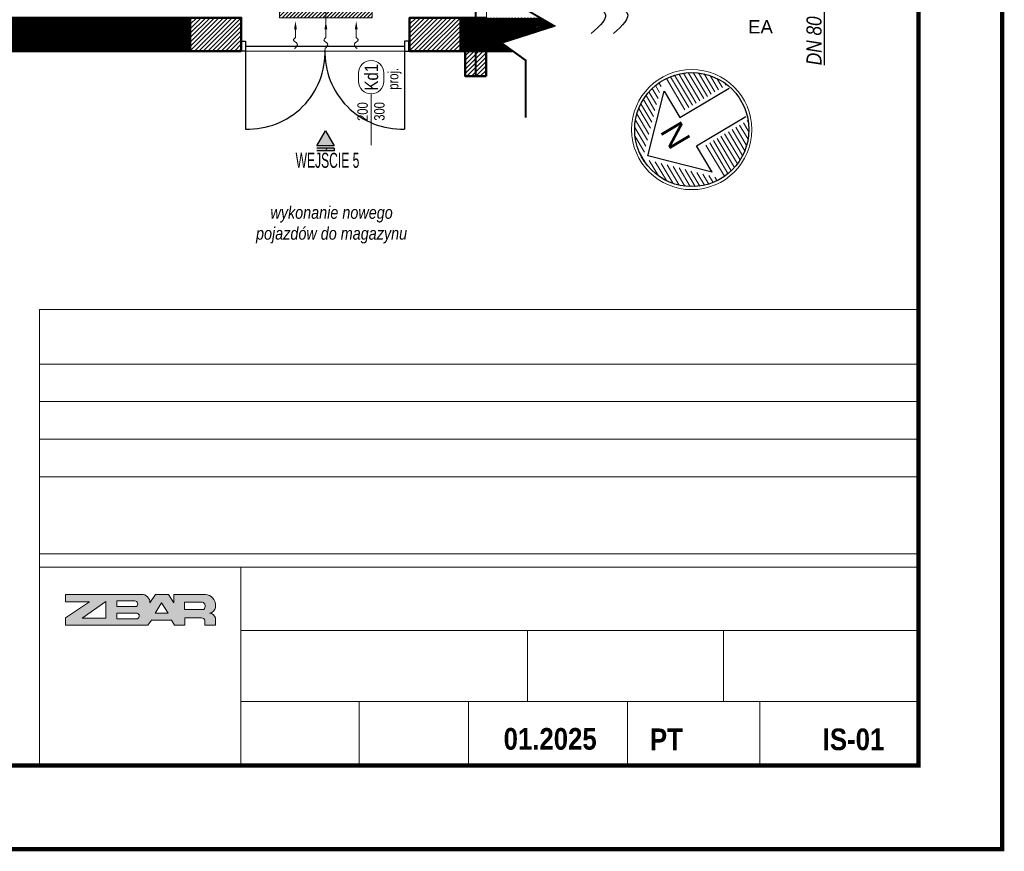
# Model space of a CAD drawing. Header units: centimetres. Extents: x -2715 to 104803, y -1446 to 32152.
# Tile 18 of 31: x 88626 to 89803, y -1446 to -451. Entities that reach past the tile are written whole.
import ezdxf
from ezdxf import colors
from ezdxf.entities.mleader import LeaderData, LeaderLine
from ezdxf.enums import TextEntityAlignment as Align
from ezdxf.lldxf.tags import DXFTag
from ezdxf.math import Vec2, Vec3

# ---------------------------------------------------------------- set-up
doc = ezdxf.new("R2010")
doc.units = ezdxf.units.CM
doc.header["$MEASUREMENT"] = 0
doc.linetypes.add('HIDDEN', pattern=[9.525, 6.35, -3.175])
doc.linetypes.add('HIDDENX2', pattern=[19.05, 12.7, -6.35])
for name, color, linetype, lineweight in [('0_TXT', 252, 'Continuous', 15), ('0_TXT_N', 252, 'Continuous', 15), ('1_ hatch', 252, 'Continuous', 9), ('1_ hatch proj.', 252, 'Continuous', 9), ('1_ projection', 252, 'HIDDENX2', 5), ('1_ view 1', 252, 'Continuous', 15), ('1_ wall STRUCT', 252, 'Continuous', 50), ('1_ wall STRUCT proj.', 252, 'Continuous', 50), ('2_ doors description proj.', 252, 'Continuous', 15), ('3_ PPOŻ  opisy', 252, 'Continuous', 18), ('AZ___txt', 252, 'Continuous', 25), ('Tab-tabele', 250, 'Continuous', 5)]:
    doc.layers.add(name, color=color, linetype=linetype, lineweight=lineweight)
doc.layers.add('1_ area', color=252, linetype='Continuous', lineweight=9, plot=False)
doc.layers.add('3_KRATA_dzrwi istn.', color=252, linetype='Continuous')
doc.layers.add('IS_Opis', color=140, linetype='SOLID')
doc.layers.add('IS_Armatura_Wodociag', color=7, linetype='SOLID', true_color=0x000000)
doc.layers.add('IS_Opisy_działek_Wodociag', color=7, linetype='SOLID', true_color=0x000000)
doc.styles.add('ARIAL', font='arial.ttf', dxfattribs={"width": 0.8})
doc.styles.add('BIKTS', font='bikromsw.shx', dxfattribs={"width": 0.85})
doc.styles.add('GENERATED_STYLE_13', font='arialbd.ttf')
doc.styles.add('H_POM', font='ARIALN.TTF', dxfattribs={"width": 0.7, "height": 18})
doc.styles.get("Standard").update_dxf_attribs({"font": 'ARIALN.TTF'})
doc.styles.add('TXT_D', font='arial.ttf')
doc.styles.add('Z_40', font='arial.ttf', dxfattribs={"height": 4})
tags = doc.linetypes.add('Dash', pattern=[15, 10, -5]).pattern_tags.tags
tags[6:7] = [DXFTag(74, 4), DXFTag(75, 0), DXFTag(340, '0'), DXFTag(46, 0.0), DXFTag(50, 0.0), DXFTag(44, 0.0), DXFTag(45, 0.0)]
tags[4:5] = [DXFTag(74, 4), DXFTag(75, 0), DXFTag(340, '0'), DXFTag(46, 0.0), DXFTag(50, 0.0), DXFTag(44, 0.0), DXFTag(45, 0.0)]
doc.linetypes.add('FENCELINE9', pattern='A,1e-09,[163,AAA.SHX,S=1,R=0,X=0,Y=0],1.5,-0.5', length=2)
doc.linetypes.add('Rozbiö˘ka', pattern='A,7,[121,msgB.shx,S=1,R=0,X=0.5,Y=-1.826635],7', length=14)
tags = doc.linetypes.add('SOLID', pattern=[10, 10, 0]).pattern_tags.tags
tags[6:7] = [DXFTag(74, 4), DXFTag(75, 0), DXFTag(340, '0'), DXFTag(46, 0.0), DXFTag(50, 0.0), DXFTag(44, 0.0), DXFTag(45, 0.0)]
tags[4:5] = [DXFTag(74, 4), DXFTag(75, 0), DXFTag(340, '0'), DXFTag(46, 0.0), DXFTag(50, 0.0), DXFTag(44, 0.0), DXFTag(45, 0.0)]

# ---------------------------------------------------------------- blocks, each defined once
blk = doc.blocks.new('strzałka1')
at = {"layer": 'AZ___txt', "lineweight": 9}
h = blk.add_hatch(dxfattribs=at)
h.set_pattern_fill('LINE', color=256, scale=0.4095, style=0)
h.set_pattern_definition([(360, (-1477.2123, -296.4574), (3e-14, 1.3001625), [])])
h.paths.add_polyline_path([(0, 17.05, 0.414214), (-17.05, 0)])
h.paths.add_polyline_path([(0, 17.05), (17.05, 0, 0.414214)])
h.paths.add_polyline_path([(17.05, 0), (6.14, 0), (6.14, -15.91, 0.309961)])
h.paths.add_polyline_path([(-6.14, 0), (-17.05, 0, 0.309961), (-6.14, -15.91)])
at = {"layer": 'AZ___txt'}
for points in [[(-14.09, 1.23), (0, 15.31), (14.09, 1.23), (4.91, 1.23), (4.91, -15.91)], [(-14.09, 1.23), (-4.91, 1.23), (-4.91, -15.88)]]:
    blk.add_lwpolyline(points, dxfattribs=at)
at = {"layer": 'AZ___txt', "lineweight": 13}
blk.add_circle((0, 0), 17.96, dxfattribs=at)
at = {"layer": 'AZ___txt'}
blk.add_circle((0, 0), 17.05, dxfattribs=at)
at = {"layer": 'AZ___txt', "insert": (-2.5, 8.55), "char_height": 7, "width": 9.456, "attachment_point": 1, "style": 'Z_40'}
blk.add_mtext('N', dxfattribs=at)
blk = doc.blocks.new('gfdgfdghf')
for points in [[(-200, 6), (-195, 6), (-195, -6), (-200, -6), (-200, 6)], [(-200, 6), (-195, 6), (-195, -6), (-200, -6), (-200, 6)], [(0, 6), (-5, 6), (-5, -6), (0, -6), (0, 6)], [(0, 6), (-5, 6), (-5, -6), (0, -6), (0, 6)], [(-195, -4), (-195, -99)], [(-5, -4), (-5, -99)]]:
    blk.add_lwpolyline(points)
at = {"linetype": 'FENCELINE9', "ltscale": 2.5}
blk.add_lwpolyline([(-195, 0), (-5, 0)], dxfattribs=at)
for centre, start, end in [((-191.6, -7.4), 267.8842, 2.1158), ((-8.4, -7.4), 177.8842, 272.1158)]:
    blk.add_arc(centre, 91.7, start, end)
blk = doc.blocks.new('_OZN.DRZWI')
blk.add_line((0, 0), (61.1, 0))
blk.add_lwpolyline([(-15, 15, -1), (-15, -15), (-25, -15, -1), (-25, 15)], format="xyb", close=True)
at = {"style": 'BIKTS', "width": 0.8}
blk.add_attdef('WYSOK', text='', height=8, rotation=0, dxfattribs=at).set_placement((27.6, 12.7), align=Align.TOP_CENTER)
for p in [(-20, 0), (75.1, 0)]:
    blk.add_attdef('OZN', text='', height=8, rotation=0, dxfattribs=at).set_placement(p, align=Align.MIDDLE)
blk.add_attdef('SZEROK', text='', height=8, rotation=0, dxfattribs=at).set_placement((27.6, -12.4), align=Align.CENTER)
blk = doc.blocks.new('RDFEWFGRDGBFH')
at = {"layer": '0_TXT', "color": 150, "linetype": 'ByBlock', "lineweight": -2}
blk.add_line((0, -10), (0, -19.6), dxfattribs=at)
blk.add_open_spline([(0, -19.6), (-1.2, -20.8), (-4.4, -23.7), (4.7, -26.4), (0.8, -31.3), (-0.9, -32.6), (-1.1, -32.7)], degree=3, knots=[0, 0, 0, 0, 4.027858, 10.239386, 15.868897, 16.708323, 16.708323, 16.708323, 16.708323], dxfattribs=at)
at = {"layer": '0_TXT', "color": 150}
blk.add_solid([(-1.7, -10), (0, 0), (1.7, -10)], dxfattribs=at)
blk = doc.blocks.new('NAWIEW')
at = {"layer": '1_ hatch proj.', "linetype": 'Dash', "ltscale": 5}
h = blk.add_hatch(dxfattribs=at)
h.set_pattern_fill('ANSI31', color=256, scale=25)
h.set_pattern_definition([(45, (-87022.5463, 436.0692), (-2.20970869, 2.20970869), [])])
h.paths.add_polyline_path([(-55.3, -13), (55.3, -13), (55.3, -1), (-55.3, -1)])
blk.add_lwpolyline([(-55.3, -13), (55.3, -13), (55.3, -1), (-55.3, -1)], close=True, dxfattribs=at)
at = {"layer": '0_TXT'}
for p in [(-36.3, -16.9), (0, -16.9)]:
    blk.add_blockref('RDFEWFGRDGBFH', p, dxfattribs=at)
at = {"layer": '0_TXT', "xscale": -1}
blk.add_blockref('RDFEWFGRDGBFH', (36.3, -16.9), dxfattribs=at)
blk = doc.blocks.new('_DOT')
at = {"color": 0, "linetype": 'ByBlock'}
blk.add_line((-0.5, 0), (-1, 0), dxfattribs=at)
at = {"color": 0, "linetype": 'ByBlock', "const_width": 0.5}
blk.add_lwpolyline([(-0.25, 0, 1), (0.25, 0, 1)], format="xyb", close=True, dxfattribs=at)

msp = doc.modelspace()

# ---------------------------------------------------------------- hatches: boundary and pattern name
at = {"linetype": 'Continuous'}
msp.add_hatch(color=256, dxfattribs=at).paths.add_polyline_path([(88981.21, -602.08), (88991.61, -584.07), (89002, -602.08)])
at = {"linetype": 'Continuous', "true_color": 0xc7c8ca}
for points in [[(88981.21, -602.08), (88991.61, -584.07), (89002, -602.08)], [(89002, -607.96), (89002, -605.02), (88981.21, -605.02), (88981.21, -607.96)]]:
    msp.add_hatch(color=9, dxfattribs=at).paths.add_polyline_path(points)
at = {"layer": '1_ hatch'}
h = msp.add_hatch(dxfattribs=at)
h.set_pattern_fill('ANSI31', color=256, scale=10)
h.paths.add_polyline_path([(88451.88, -489.07), (88451.88, -449.07), (88830.05, -449.07), (88830.05, -489.07)])
h = msp.add_hatch(dxfattribs=at)
h.set_pattern_fill('ANSI31', color=256, scale=10)
h.paths.add_polyline_path([(89153.05, -449.07), (89153.05, -489.07), (89214.78, -489.07), (89200.95, -479.23), (89264.14, -458.91), (89247.27, -449.07)])
at = {"layer": '1_ hatch proj.'}
h = msp.add_hatch(dxfattribs=at)
h.set_pattern_fill('ANSI31', color=256, scale=30)
h.set_pattern_definition([(45, (1835.5, -2e-12), (-2.65165043, 2.65165043), [])])
h.paths.add_polyline_path([(88891.05, -489.07), (88830.05, -489.07), (88830.05, -449.07), (88891.05, -449.07)])
h = msp.add_hatch(dxfattribs=at)
h.set_pattern_fill('ANSI31', color=256, scale=30)
h.set_pattern_definition([(45, (2097.5, 2e-13), (-2.65165043, 2.65165043), [])])
h.paths.add_polyline_path([(89153.05, -489.07), (89092.05, -489.07), (89092.05, -449.07), (89153.05, -449.07)])
h = msp.add_hatch(dxfattribs=at)
h.set_pattern_fill('ANSI31', color=256, scale=30)
h.set_pattern_definition([(45, (-154.0002, -70), (-2.65165043, 2.65165043), [])])
h.paths.add_polyline_path([(89183.55, -519.07), (89158.55, -519.07), (89158.55, -489.07), (89183.55, -489.07)])
at = {"layer": 'Tab-tabele', "true_color": 0xcd0000}
h = msp.add_hatch(color=12, dxfattribs=at)
h.paths.add_polyline_path([(88680.87, -1147.5), (88709.51, -1147.5), (88680.87, -1166.43), (88680.87, -1175.43), (88779.27, -1175.43), (88783.66, -1169.43), (88807.45, -1169.43), (88811.1, -1175.43), (88823.39, -1175.43), (88823.39, -1166.66), (88843.49, -1166.66, -0.3657988), (88847.5, -1169.75), (88847.5, -1175.43), (88860.02, -1175.43), (88860.02, -1166.49, 0.2920703), (88853.23, -1160.74, 0.3371791), (88860.12, -1153.97), (88860.12, -1149.35, 0.3938747), (88845.57, -1138.51), (88810.45, -1138.49), (88810.45, -1148.58), (88803.93, -1138.49), (88788.37, -1138.49), (88781.85, -1148.58, 0.4076721), (88772.73, -1138.49), (88680.87, -1138.49)])
h.paths.add_polyline_path([(88700.96, -1166.79), (88729.31, -1147.01), (88729.31, -1166.79)], flags=0)
h.paths.add_polyline_path([(88742.22, -1167.63), (88742.22, -1160.76), (88766.6, -1160.76, -0.6528741), (88767.08, -1167.63)], flags=0)
h.paths.add_polyline_path([(88742.34, -1146.17), (88763.82, -1146.17, -0.6872291), (88765.75, -1153.04), (88742.34, -1153.04)], flags=0)
h.paths.add_polyline_path([(88787.93, -1160.75), (88795.77, -1148.61), (88803.61, -1160.75)], flags=0)
h.paths.add_polyline_path([(88846.25, -1156.36), (88823.21, -1156.36), (88823.21, -1147.66), (88844.63, -1147.66, -0.52813)], flags=0)

# ---------------------------------------------------------------- linework, layer by layer
for p, q in [((89002, -605.02), (88981.21, -605.02)), ((89002, -607.96), (88981.21, -607.96)), ((89002, -605.02), (89002, -607.96))]:
    msp.add_line(p, q)
at = {"lineweight": 50}
msp.add_lwpolyline([(85700.17, -1343.15, 5, 5, 0), (85700.17, 1426.85, 5, 5, 0), (89700.17, 1426.85, 5, 5, 0), (89700.17, -1343.15, 5, 5, 0)], format="xyseb", close=True, dxfattribs=at)
at = {"linetype": 'Continuous'}
msp.add_lwpolyline([(88981.21, -602.08), (88991.61, -584.07), (89002, -602.08)], close=True, dxfattribs=at)
msp.add_lwpolyline([(88981.21, -602.08), (88991.61, -584.07), (89002, -602.08)], close=True)
at = {"layer": '1_ area'}
msp.add_lwpolyline([(89183.91, -489.07), (86215.55, -489.07), (86215.55, 1206.93), (89183.91, 1206.93)], close=True, dxfattribs=at)
at = {"layer": '1_ projection'}
msp.add_lwpolyline([(88830.05, -489.07), (89153.05, -489.07)], dxfattribs=at)
at = {"layer": '1_ view 1'}
for points in [[(89230.29, -568.26), (89230.29, -500.1), (89200.95, -479.23), (89264.14, -458.91), (89230.29, -439.16), (89230.29, -379.35)], [(89231.29, -568.26), (89231.29, -499.59), (89203.15, -479.57), (89266.58, -459.18), (89231.29, -438.59), (89231.29, -379.35)]]:
    msp.add_lwpolyline(points, dxfattribs=at)
at = {"layer": '1_ wall STRUCT'}
for points in [[(88451.88, -489.07), (88451.88, -449.07), (88830.05, -449.07), (88830.05, -489.07), (88451.88, -489.07)], [(89183.55, -449.07), (89153.05, -449.07), (89153.05, -489.07), (89214.78, -489.07)]]:
    msp.add_lwpolyline(points, dxfattribs=at)
at = {"layer": '1_ wall STRUCT proj.'}
for points in [[(88891.05, -489.07), (88830.05, -489.07), (88830.05, -449.07), (88891.05, -449.07), (88891.05, -489.07)], [(89153.05, -489.07), (89092.05, -489.07), (89092.05, -449.07), (89153.05, -449.07), (89153.05, -489.07)], [(89183.55, -519.07), (89158.55, -519.07), (89158.55, -489.07), (89183.55, -489.07), (89183.55, -519.07)]]:
    msp.add_lwpolyline(points, dxfattribs=at)
at = {"layer": '3_ PPOŻ  opisy', "linetype": 'HIDDEN', "ltscale": 2.5, "const_width": 2.5}
msp.add_lwpolyline([(89171.05, 1236.93), (89171.05, -519.07)], dxfattribs=at)
at = {"layer": 'IS_Opis'}
for points in [[(89319.17, -409.93), (89305.17, -429.93), (89325.17, -442.93), (89309.17, -467.93)], [(89345.71, -409.93), (89331.71, -429.93), (89351.71, -442.93), (89335.71, -467.93)]]:
    msp.add_spline(points, degree=3, dxfattribs=at)
at = {"layer": 'IS_Opisy_działek_Wodociag'}
msp.add_lwpolyline([(89587.86, -505.83), (89587.86, -437.88)], dxfattribs=at)
at = {"layer": 'Tab-tabele'}
for p, q in [((88649.73, -797.89), (89700.17, -797.89)), ((88649.73, -797.89), (88649.73, -1343.15)), ((88649.73, -863.03), (89700.17, -863.03)), ((89700.17, -890.12), (89700.17, -1343.15)), ((88649.73, -908.03), (89700.17, -908.03)), ((88649.73, -953.03), (89700.17, -953.03)), ((88649.73, -998.04), (89700.17, -998.04)), ((88649.73, -1090.05), (89700.17, -1090.05)), ((88649.73, -1090.05), (89700.17, -1090.05)), ((88649.73, -1106.05), (89700.17, -1106.05)), ((88890.36, -1343.15), (88890.36, -1106.05)), ((88680.87, -1138.49), (88772.73, -1138.49)), ((88680.87, -1138.49), (88680.87, -1147.5)), ((88781.85, -1148.58), (88788.37, -1138.49)), ((88788.37, -1138.49), (88803.93, -1138.49)), ((88810.45, -1148.58), (88803.93, -1138.49)), ((88810.45, -1148.58), (88810.45, -1138.49)), ((88810.45, -1138.49), (88845.57, -1138.51)), ((88709.51, -1147.5), (88680.87, -1147.5)), ((88709.51, -1147.5), (88680.87, -1166.43)), ((88700.96, -1166.79), (88729.31, -1147.01)), ((88729.31, -1166.79), (88729.31, -1147.01)), ((88763.82, -1146.17), (88742.34, -1146.17)), ((88742.34, -1146.17), (88742.34, -1153.04)), ((88795.77, -1148.61), (88787.93, -1160.75)), ((88803.61, -1160.75), (88795.77, -1148.61)), ((88823.21, -1147.66), (88844.63, -1147.66)), ((88823.21, -1147.66), (88823.21, -1156.36)), ((88860.12, -1153.97), (88860.12, -1149.35)), ((88742.22, -1160.76), (88742.22, -1167.63)), ((88742.22, -1160.76), (88766.6, -1160.76)), ((88742.34, -1153.04), (88765.75, -1153.04)), ((88787.93, -1160.75), (88803.61, -1160.75)), ((88823.21, -1156.36), (88846.25, -1156.36)), ((88680.87, -1166.43), (88680.87, -1175.43)), ((88680.87, -1175.43), (88779.27, -1175.43)), ((88729.31, -1166.79), (88700.96, -1166.79)), ((88742.22, -1167.63), (88767.08, -1167.63)), ((88779.27, -1175.43), (88783.66, -1169.43)), ((88783.66, -1169.43), (88807.45, -1169.43)), ((88807.45, -1169.43), (88811.1, -1175.43)), ((88811.1, -1175.43), (88823.39, -1175.43)), ((88823.39, -1175.43), (88823.39, -1166.66)), ((88823.39, -1166.66), (88843.49, -1166.66)), ((88847.5, -1175.43), (88847.5, -1169.75)), ((88847.5, -1175.43), (88860.02, -1175.43)), ((88860.02, -1175.43), (88860.02, -1166.49)), ((88890.36, -1181.6), (89700.17, -1181.6)), ((89232.92, -1181.6), (89232.92, -1266.53)), ((89467.04, -1181.6), (89467.04, -1266.53)), ((89232.92, -1224.06), (89232.92, -1266.53)), ((89467.04, -1224.06), (89467.04, -1266.53)), ((88890.36, -1266.53), (89700.17, -1266.53)), ((88890.36, -1266.53), (89700.17, -1266.53)), ((89031.91, -1266.53), (89031.91, -1343.15)), ((89162.5, -1266.53), (89162.5, -1343.15)), ((89352.47, -1266.53), (89352.47, -1343.15)), ((89510.4, -1266.53), (89510.4, -1343.15)), ((88890.36, -1286.53), (88890.36, -1343.15))]:
    msp.add_line(p, q, dxfattribs=at)
at = {"layer": 'Tab-tabele', "flags": 128}
for points in [[(88649.73, -797.89), (89700.17, -797.89)], [(88649.73, -1343.15), (88649.73, -797.89)], [(89700.17, -1343.15), (89700.17, -890.12)]]:
    msp.add_lwpolyline(points, dxfattribs=at)
at = {"layer": 'Tab-tabele'}
for centre, radius, start, end in [((88772.13, -1148.2), 9.73, 357.76371, 91.91231), ((88847.03, -1151.72), 13.3, 10.30672, 96.29962), ((88763.47, -1149.98), 3.82, 306.68992, 84.68184), ((88842.47, -1152.56), 5.36, 314.9063, 66.26581), ((88765.33, -1164.3), 3.76, 297.73691, 70.29483), ((88852.22, -1152.83), 7.98, 277.29183, 351.82395), ((88852.13, -1168.93), 8.26, 17.21381, 82.33986), ((88843.67, -1170.58), 3.92, 12.22128, 92.59112)]:
    msp.add_arc(centre, radius, start, end, dxfattribs=at)

# ---------------------------------------------------------------- block references
at = {"layer": '0_TXT'}
msp.add_blockref('NAWIEW', (88992.05, -436.07), dxfattribs=at)
at = {"layer": '2_ doors description proj.'}
ref = msp.add_blockref('_OZN.DRZWI', (88992.05, -394.9), dxfattribs=dict(at, xscale=-1, rotation=89.99999999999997))
ref.add_attrib('OZN', 'proj.', dxfattribs={"layer": '0', "color": 7, "lineweight": 5, "height": 12.5, "rotation": 90, "style": 'BIKTS', "width": 0.8}).set_placement((89019.87, -376.85), align=Align.MIDDLE)
ref.add_attrib('WYSOK', '300', dxfattribs={"layer": '0', "color": 7, "lineweight": 5, "height": 12.5, "rotation": 90, "style": 'BIKTS', "width": 0.8}).set_placement((88995.59, -415.86), align=Align.TOP_CENTER)
ref.add_attrib('SZEROK', '200', dxfattribs={"layer": '0', "color": 7, "lineweight": 5, "height": 12.5, "rotation": 90, "style": 'BIKTS', "width": 0.8}).set_placement((88988.03, -416.06), align=Align.CENTER)
ref.add_attrib('OZN', 'W1', dxfattribs={"layer": '0', "color": 7, "lineweight": 5, "height": 16, "rotation": 90, "style": 'ARIAL', "width": 0.8}).set_placement((88992.05, -374.9), align=Align.MIDDLE)
ref = msp.add_blockref('_OZN.DRZWI', (89046.2, -540.09), dxfattribs=dict(at, xscale=-1, rotation=89.99999999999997))
ref.add_attrib('OZN', 'proj.', dxfattribs={"layer": '0', "color": 7, "lineweight": 5, "height": 12.5, "rotation": 90, "style": 'BIKTS', "width": 0.8}).set_placement((89074.02, -522.05), align=Align.MIDDLE)
ref.add_attrib('WYSOK', '300', dxfattribs={"layer": '0', "color": 7, "lineweight": 5, "height": 12.5, "rotation": 90, "style": 'BIKTS', "width": 0.8}).set_placement((89049.74, -561.05), align=Align.TOP_CENTER)
ref.add_attrib('SZEROK', '200', dxfattribs={"layer": '0', "color": 7, "lineweight": 5, "height": 12.5, "rotation": 90, "style": 'BIKTS', "width": 0.8}).set_placement((89042.18, -561.25), align=Align.CENTER)
ref.add_attrib('OZN', 'Kd1', dxfattribs={"layer": '0', "color": 7, "lineweight": 5, "height": 16, "rotation": 90, "style": 'ARIAL', "width": 0.8}).set_placement((89046.2, -520.09), align=Align.MIDDLE)
at = {"layer": '3_KRATA_dzrwi istn.', "color": 6}
msp.add_blockref('gfdgfdghf', (89091.05, -483.07), dxfattribs=at)
at = {"layer": 'AZ___txt', "xscale": 3.999999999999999, "yscale": 3.999999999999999, "zscale": 3.999999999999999, "rotation": 120.690913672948}
msp.add_blockref('strzałka1', (89429.23, -582.74), dxfattribs=at)

# ---------------------------------------------------------------- texts
at = {"insert": (88955.91, -610.47), "char_height": 18, "width": 79.6756, "attachment_point": 1, "style": 'H_POM'}
msp.add_mtext('WEJŚCIE 5', dxfattribs=at)
at = {"layer": 'IS_Armatura_Wodociag', "insert": (89511.32, -451.82), "char_height": 16, "attachment_point": 2}
msp.add_mtext('\\fArial|b0|i0;EA', dxfattribs=at)
at = {"layer": 'IS_Opisy_działek_Wodociag', "insert": (89584.54, -505.83), "char_height": 18, "attachment_point": 7, "rotation": 90}
msp.add_mtext('\\fArial Narrow|b0|i1;DN 80', dxfattribs=at)
at = {"layer": 'Tab-tabele', "style": 'GENERATED_STYLE_13', "width": 0.85}
for s, p in [('01.2025', (89204.44, -1324.14)), ('PT', (89379.26, -1324.72)), ('IS-01', (89585.72, -1324.72))]:
    msp.add_text(s, height=25.917, dxfattribs=at).set_placement(p)

# ---------------------------------------------------------------- leaders
at = {"layer": 'IS_Opis'}
ml = msp.add_multileader_mtext('Standard', dxfattribs=at)
ml.set_content('\\pi0,l18;Instalacja prowadzona na wys. ok 3,6m ponad bramą segnetową - wysokość dostosować do przestrzeni wymaganej przez system mocowania/pracy bramy', color=256)
ml.set_leader_properties(color=256, linetype='ByLayer', lineweight=-1)
ml.set_arrow_properties(name='DOT')
ml.build(insert=Vec2(0, 0))
ml.multileader.update_dxf_attribs({"text_left_attachment_type": 6, "text_right_attachment_type": 6, "dogleg_length": 0.1, "arrow_head_size": 5})
ctx = ml.context
ctx.base_point, ctx.char_height, ctx.arrow_head_size, ctx.landing_gap_size, ctx.plane_origin = Vec3(88256.08, -261.98), 18, 5, 0.3, Vec3(88100.09, -202.4)
ctx.left_attachment, ctx.right_attachment = 6, 6
notes = []
notes.append((ctx, [(0, (1, 1, 0), (88256.08, -261.98), (1, 0), 0.0000028, [(0, [(88256.08, -437.88)], 0, [])])]))
ctx.mtext.insert, ctx.mtext.width, ctx.mtext.flow_direction = Vec3(88256.38, -238.7), 385.5482, 5
for ctx, leaders in notes:
    for number, flags, end, landing, length, lines in leaders:
        leader = LeaderData()
        leader.index, (leader.has_last_leader_line, leader.has_dogleg_vector, leader.attachment_direction) = number, flags
        leader.last_leader_point, leader.dogleg_vector, leader.dogleg_length = Vec3(end), Vec3(landing), length
        for number, points, colour, breaks in lines:
            line = LeaderLine()
            line.index, line.vertices, line.color, line.breaks = number, Vec3.list(points), colors.encode_raw_color(colour), breaks
            leader.lines.append(line)
        ctx.leaders.append(leader)

# ---------------------------------------------------------------- next in the draw order: texts
at = {"layer": '0_TXT_N', "linetype": 'Rozbiö˘ka', "insert": (88901.71, -674.37), "char_height": 15, "width": 194.3254, "attachment_point": 1, "style": 'TXT_D', "bg_fill": 3, "box_fill_scale": 1, "bg_fill_color": 256, "bg_fill_transparency": 0}
msp.add_mtext('\\pxqc;{\\fArial Narrow|b0|i1|c238|p34;wykonanie nowego pojazdów do magazynu}', dxfattribs=at)

# ---------------------------------------------------------------- next in the draw order: linework, layer by layer
at = {"lineweight": 50, "const_width": 5}
msp.add_lwpolyline([(85600.17, -1443.15), (85600.17, 1526.85), (89800.17, 1526.85), (89800.17, -1443.15), (85600.17, -1443.15)], dxfattribs=at)

doc.saveas('drawing.dxf')
